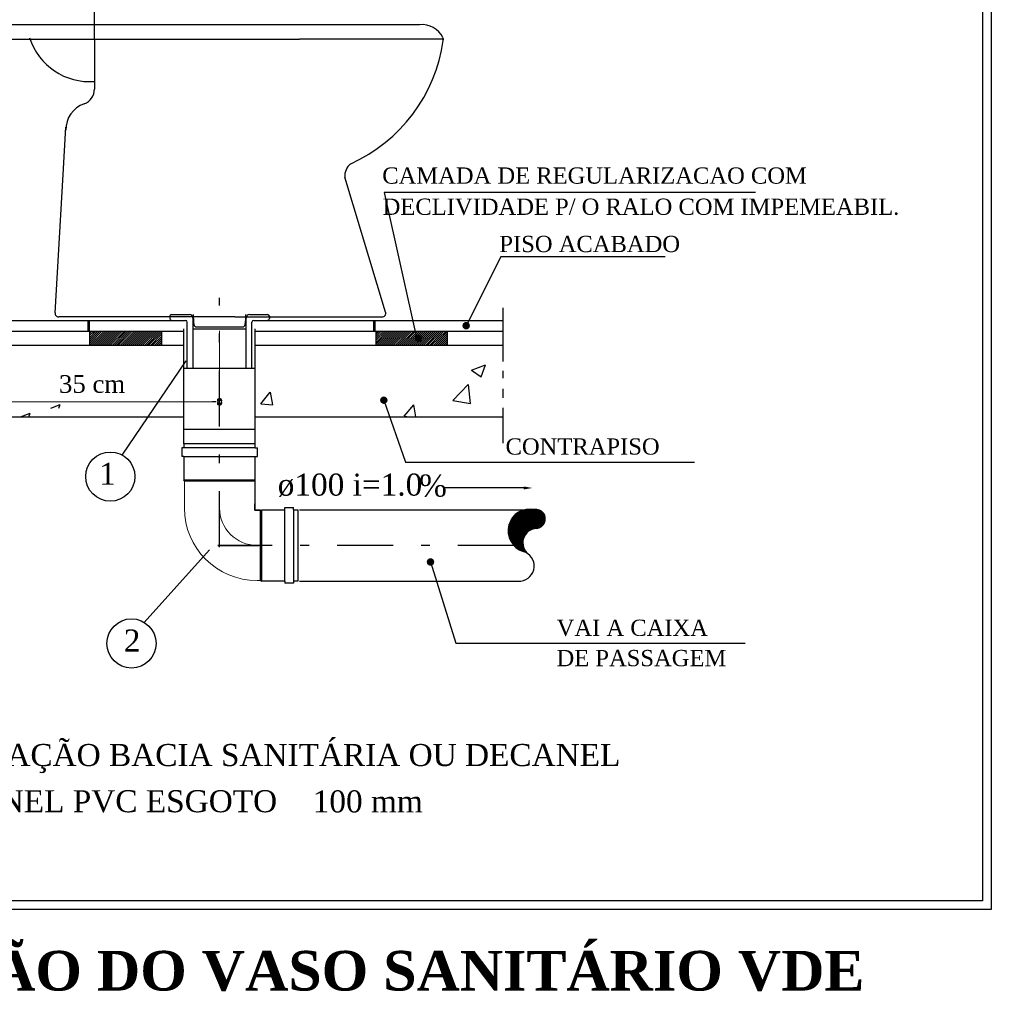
# Model space of a CAD drawing. Header units: millimetres. Extents: x 7 to 27269, y 0 to 59.
# Tile 5 of 10: x 37 to 48, y 39 to 50. Entities that reach past the tile are written whole.
import ezdxf

# ---------------------------------------------------------------- set-up
doc = ezdxf.new("R2010")
doc.units = ezdxf.units.MM
doc.header["$MEASUREMENT"] = 0
doc.linetypes.add('DASHDOT', pattern=[25.4, 12.7, -6.35, 0, -6.35])
for name, color, linetype in [('AUXILIAR', 6, 'Continuous'), ('Cotas', 7, 'Continuous'), ('DETALHES_CTR8', 2, 'Continuous'), ('GERAL_CTR25', 9, 'Continuous'), ('GERAL_CTR35', 4, 'Continuous'), ('PG-CTR_25', 9, 'Continuous'), ('PG-CTR_35', 4, 'Continuous'), ('TUBCON-AUX_RETA', 3, 'DASHDOT')]:
    doc.layers.add(name, color=color, linetype=linetype)
doc.layers.add('DFDFD', color=7, linetype='Continuous', lineweight=5)
doc.layers.add('DI-Títulos', color=3, linetype='Continuous', lineweight=30)
doc.styles.add('TimesNewRoman', font='times.ttf')
doc.styles.add('TimesNewRomanN', font='timesbd.ttf')

msp = doc.modelspace()

# ---------------------------------------------------------------- hatches: boundary and pattern name
at = {"linetype": 'Continuous'}
for points in [[(39.01132, 45.64779), (39.01256, 45.64959), (39.01364, 45.6515), (39.01455, 45.65348), (39.01529, 45.65555), (39.01584, 45.65766), (39.0162, 45.65982), (39.01638, 45.662), (39.01636, 45.66419), (39.01616, 45.66636), (39.01576, 45.66852), (39.01518, 45.67062), (39.01442, 45.67267), (39.01348, 45.67465), (39.01237, 45.67654), (39.0111, 45.67832), (39.00969, 45.67998), (39.00813, 45.68152), (39.00644, 45.68291), (39.00464, 45.68416), (39.00274, 45.68524), (39.00075, 45.68615), (38.99869, 45.68688), (38.99657, 45.68743), (38.99442, 45.6878), (38.99224, 45.68797), (38.99005, 45.68795), (38.98787, 45.68775), (38.98572, 45.68735), (38.98361, 45.68677), (38.98156, 45.68601), (38.97959, 45.68507), (38.9777, 45.68396), (38.97592, 45.6827), (38.97425, 45.68128), (38.97271, 45.67972), (38.97132, 45.67804), (38.97008, 45.67623), (38.969, 45.67433), (38.96809, 45.67234), (38.96736, 45.67028), (38.9668, 45.66817), (38.96644, 45.66601), (38.96626, 45.66383), (38.96628, 45.66164), (38.96649, 45.65946), (38.96688, 45.65731), (38.96746, 45.6552), (38.96823, 45.65315), (38.96916, 45.65118), (38.97027, 45.64929), (38.97132, 45.64779), (38.99132, 45.66291), (39.01132, 45.64779)], [(38.97132, 45.64779), (38.97008, 45.64599), (38.969, 45.64409), (38.96809, 45.6421), (38.96736, 45.64004), (38.9668, 45.63792), (38.96644, 45.63577), (38.96626, 45.63359), (38.96628, 45.6314), (38.96649, 45.62922), (38.96688, 45.62707), (38.96746, 45.62496), (38.96823, 45.62291), (38.96916, 45.62094), (38.97027, 45.61905), (38.97154, 45.61727), (38.97296, 45.6156), (38.97451, 45.61407), (38.9762, 45.61267), (38.978, 45.61143), (38.9799, 45.61035), (38.98189, 45.60944), (38.98395, 45.60871), (38.98607, 45.60815), (38.98823, 45.60779), (38.99041, 45.60761), (38.99259, 45.60763), (38.99477, 45.60784), (38.99692, 45.60823), (38.99903, 45.60881), (39.00108, 45.60958), (39.00306, 45.61051), (39.00494, 45.61162), (39.00673, 45.61289), (39.00839, 45.61431), (39.00993, 45.61586), (39.01132, 45.61755), (39.01256, 45.61935), (39.01364, 45.62125), (39.01455, 45.62324), (39.01529, 45.6253), (39.01584, 45.62742), (39.0162, 45.62958), (39.01638, 45.63176), (39.01636, 45.63394), (39.01616, 45.63612), (39.01576, 45.63827), (39.01518, 45.64038), (39.01442, 45.64243), (39.01348, 45.64441), (39.01237, 45.64629), (39.01132, 45.64779), (38.99132, 45.63267), (38.97132, 45.64779)]]:
    msp.add_hatch(color=256, dxfattribs=at).paths.add_polyline_path(points)
at = {"layer": 'Cotas', "linetype": 'Continuous'}
msp.add_hatch(color=256, dxfattribs=at).paths.add_polyline_path([(42.43914, 44.6875), (42.53914, 44.67084), (42.43914, 44.65417), (42.43914, 44.6875)])

# ---------------------------------------------------------------- linework, layer by layer
at = {"color": 7}
for p, q in [((47.74509, 57.03173), (47.74509, 39.88921)), ((47.64509, 56.93173), (47.64509, 39.98921)), ((47.64509, 39.98921), (31.17909, 39.98921)), ((47.74509, 39.88921), (31.07909, 39.88921))]:
    msp.add_line(p, q, dxfattribs=at)
at = {"color": 8}
for p, q in [((37.57309, 49.76273), (37.57309, 53.776)), ((41.75409, 46.51673), (41.82209, 46.51673)), ((41.75409, 46.51673), (41.82209, 46.51673)), ((41.75409, 46.51673), (41.81909, 46.51673)), ((41.75409, 46.51473), (41.82209, 46.51473)), ((41.75409, 46.51473), (41.82209, 46.51473)), ((41.75409, 46.51273), (41.82209, 46.51273)), ((41.75409, 46.51273), (41.82209, 46.51273)), ((41.75409, 46.51273), (41.82209, 46.51273)), ((41.75409, 46.51073), (41.82209, 46.51073)), ((41.75409, 46.51073), (41.82209, 46.51073)), ((41.75409, 46.50873), (41.82209, 46.50873)), ((41.75409, 46.50873), (41.82209, 46.50873)), ((41.75409, 46.50873), (41.82209, 46.50873)), ((41.75409, 46.50673), (41.81909, 46.50673)), ((41.75609, 46.52473), (41.81909, 46.52473)), ((41.75609, 46.52273), (41.81909, 46.52273)), ((41.75609, 46.52273), (41.81909, 46.52273)), ((41.75609, 46.52073), (41.81909, 46.52073)), ((41.75609, 46.52073), (41.81909, 46.52073)), ((41.75609, 46.52073), (41.81909, 46.52073)), ((41.75609, 46.51873), (41.81909, 46.51873)), ((41.75609, 46.51873), (41.81909, 46.51873)), ((41.75609, 46.50673), (41.81909, 46.50673)), ((41.75609, 46.50473), (41.81909, 46.50473)), ((41.75609, 46.50473), (41.81909, 46.50473)), ((41.75609, 46.50473), (41.81909, 46.50473)), ((41.75609, 46.50273), (41.81909, 46.50273)), ((41.75609, 46.50273), (41.81909, 46.50273)), ((41.75609, 46.50073), (41.81909, 46.50073)), ((41.75609, 46.50073), (41.81909, 46.50073)), ((41.75609, 46.50073), (41.81809, 46.50073)), ((41.75809, 46.52873), (41.81809, 46.52873)), ((41.75809, 46.52873), (41.81509, 46.52873)), ((41.75809, 46.52673), (41.81809, 46.52673)), ((41.75809, 46.52673), (41.81809, 46.52673)), ((41.75809, 46.52473), (41.81809, 46.52473)), ((41.75809, 46.52473), (41.81809, 46.52473)), ((41.75809, 46.49773), (41.81809, 46.49773)), ((41.75809, 46.49773), (41.81809, 46.49773)), ((41.75809, 46.49673), (41.81809, 46.49673)), ((41.75809, 46.49673), (41.81809, 46.49673)), ((41.75809, 46.49673), (41.81809, 46.49673)), ((41.76009, 46.53073), (41.81509, 46.53073)), ((41.76009, 46.53073), (41.81509, 46.53073)), ((41.76009, 46.52873), (41.81509, 46.52873)), ((41.76009, 46.49373), (41.81509, 46.49373)), ((41.76009, 46.49373), (41.81509, 46.49373)), ((41.76009, 46.49373), (41.81509, 46.49373)), ((41.76009, 46.49273), (41.81509, 46.49273)), ((41.76209, 46.53373), (41.81409, 46.53373)), ((41.76209, 46.53373), (41.81409, 46.53373)), ((41.76209, 46.53073), (41.81409, 46.53073)), ((41.76209, 46.49273), (41.81409, 46.49273)), ((41.76209, 46.48973), (41.81409, 46.48973)), ((41.76209, 46.48973), (41.81409, 46.48973)), ((41.76409, 46.53473), (41.81109, 46.53473)), ((41.76409, 46.53473), (41.81109, 46.53473)), ((41.76409, 46.53473), (41.81109, 46.53473)), ((41.76409, 46.48973), (41.81109, 46.48973)), ((41.76409, 46.48873), (41.81109, 46.48873)), ((41.76609, 46.53773), (41.80909, 46.53773)), ((41.76609, 46.53773), (41.80909, 46.53773)), ((41.76609, 46.48873), (41.80909, 46.48873)), ((41.76609, 46.48573), (41.80909, 46.48573)), ((41.76909, 46.53873), (41.80709, 46.53873)), ((41.76909, 46.53873), (41.80709, 46.53873)), ((41.76909, 46.48573), (41.80709, 46.48573)), ((41.76909, 46.48573), (41.80709, 46.48573)), ((41.77009, 46.53873), (41.80509, 46.53873)), ((41.77009, 46.48373), (41.80509, 46.48373)), ((41.77009, 46.48373), (41.80509, 46.48373)), ((41.77309, 46.54173), (41.80309, 46.54173)), ((41.77309, 46.54173), (41.80309, 46.54173)), ((41.77309, 46.48173), (41.80309, 46.48173)), ((41.77409, 46.54373), (41.80109, 46.54373)), ((41.77409, 46.48173), (41.80109, 46.48173)), ((41.77709, 46.54373), (41.79909, 46.54373)), ((41.77709, 46.48173), (41.79909, 46.48173)), ((41.77809, 46.54373), (41.79509, 46.54373)), ((41.77809, 46.47973), (41.79709, 46.47973)), ((41.78209, 46.47973), (41.79309, 46.47973)), ((41.78509, 46.54573), (41.79109, 46.54573)), ((37.52409, 46.29173), (37.68209, 46.44873)), ((37.52409, 46.31373), (37.65709, 46.44873)), ((37.52409, 46.33673), (37.63409, 46.44873)), ((37.52409, 46.35873), (37.61209, 46.44873)), ((37.52409, 46.38173), (37.58909, 46.44873)), ((37.52409, 46.40673), (37.56709, 46.44873)), ((37.52409, 46.42873), (37.54409, 46.44873)), ((37.54209, 46.28773), (37.70409, 46.44873)), ((37.56509, 46.28773), (37.72709, 46.44873)), ((37.58809, 46.28773), (37.74909, 46.44873)), ((37.61009, 46.28773), (37.77209, 46.44873)), ((37.63309, 46.28773), (37.79609, 46.44873)), ((37.65709, 46.28773), (37.81809, 46.44873)), ((37.67909, 46.28773), (37.84109, 46.44873)), ((37.70209, 46.28773), (37.86409, 46.44873)), ((37.72409, 46.28773), (37.88709, 46.44873)), ((37.74709, 46.28773), (37.91109, 46.44873)), ((37.77209, 46.28773), (37.93309, 46.44873)), ((37.79409, 46.28773), (37.95609, 46.44873)), ((37.81709, 46.28773), (37.97809, 46.44873)), ((37.83909, 46.28773), (38.00109, 46.44873)), ((37.86209, 46.28773), (38.02609, 46.44873)), ((37.88709, 46.28773), (38.04809, 46.44873)), ((37.90909, 46.28773), (38.07109, 46.44873)), ((37.93209, 46.28773), (38.09309, 46.44873)), ((37.95409, 46.28773), (38.11609, 46.44873)), ((37.97709, 46.28773), (38.13809, 46.44873)), ((38.00109, 46.28773), (38.16209, 46.44873)), ((38.02309, 46.28773), (38.18509, 46.44873)), ((38.04609, 46.28773), (38.20709, 46.44873)), ((38.06809, 46.28773), (38.23009, 46.44873)), ((38.09109, 46.28773), (38.25209, 46.44873)), ((38.11309, 46.28773), (38.27709, 46.44873)), ((38.13809, 46.28773), (38.30009, 46.44873)), ((38.16109, 46.28773), (38.32209, 46.44873)), ((38.18309, 46.28773), (38.33309, 46.43673)), ((38.20609, 46.28773), (38.33309, 46.41473)), ((38.22809, 46.28773), (38.33309, 46.38973)), ((38.25209, 46.28773), (38.33309, 46.36673)), ((41.21509, 46.37473), (41.28309, 46.37473)), ((41.21509, 46.37373), (41.28309, 46.37373)), ((41.21509, 46.37373), (41.28309, 46.37373)), ((41.21509, 46.37373), (41.28309, 46.37373)), ((41.21509, 46.37073), (41.28309, 46.37073)), ((41.21509, 46.37073), (41.28309, 46.37073)), ((41.21509, 46.36973), (41.28309, 46.36973)), ((41.21509, 46.36973), (41.28309, 46.36973)), ((41.21509, 46.36973), (41.28309, 46.36973)), ((41.21509, 46.36673), (41.28309, 46.36673)), ((41.21709, 46.38373), (41.28109, 46.38373)), ((41.21709, 46.38173), (41.28109, 46.38173)), ((41.21709, 46.38173), (41.28109, 46.38173)), ((41.21709, 46.37973), (41.28109, 46.37973)), ((41.21709, 46.37973), (41.28109, 46.37973)), ((41.21709, 46.37973), (41.28109, 46.37973)), ((41.21709, 46.37773), (41.28309, 46.37773)), ((41.21709, 46.37773), (41.28109, 46.37773)), ((41.21709, 46.37473), (41.28309, 46.37473)), ((41.21709, 46.37473), (41.28309, 46.37473)), ((41.21709, 46.36673), (41.28309, 46.36673)), ((41.21709, 46.36573), (41.28309, 46.36573)), ((41.21709, 46.36573), (41.28309, 46.36573)), ((41.21709, 46.36573), (41.28109, 46.36573)), ((41.21709, 46.36273), (41.28109, 46.36273)), ((41.21709, 46.36273), (41.28109, 46.36273)), ((41.21709, 46.36173), (41.28109, 46.36173)), ((41.21709, 46.36173), (41.28109, 46.36173)), ((41.21709, 46.36173), (41.28109, 46.36173)), ((41.21709, 46.35873), (41.28109, 46.35873)), ((41.21909, 46.38773), (41.27909, 46.38773)), ((41.21909, 46.38573), (41.27909, 46.38573)), ((41.21909, 46.38573), (41.27909, 46.38573)), ((41.21909, 46.38373), (41.28109, 46.38373)), ((41.21909, 46.38373), (41.27909, 46.38373)), ((41.21909, 46.35873), (41.28109, 46.35873)), ((41.21909, 46.35773), (41.27909, 46.35773)), ((41.21909, 46.35773), (41.27909, 46.35773)), ((41.21909, 46.35773), (41.27909, 46.35773)), ((41.21909, 46.35473), (41.27909, 46.35473)), ((41.22209, 46.38973), (41.27709, 46.38973)), ((41.22209, 46.38973), (41.27709, 46.38973)), ((41.22209, 46.38773), (41.27909, 46.38773)), ((41.22209, 46.38773), (41.27709, 46.38773)), ((41.22209, 46.35473), (41.27909, 46.35473)), ((41.22209, 46.35273), (41.27709, 46.35273)), ((41.22209, 46.35273), (41.27709, 46.35273)), ((41.22209, 46.35273), (41.27709, 46.35273)), ((41.22309, 46.39173), (41.27709, 46.39173)), ((41.22309, 46.39173), (41.27509, 46.39173)), ((41.22309, 46.39173), (41.27509, 46.39173)), ((41.22309, 46.35073), (41.27709, 46.35073)), ((41.22309, 46.35073), (41.27509, 46.35073)), ((41.22309, 46.34873), (41.27509, 46.34873)), ((41.22609, 46.39573), (41.27309, 46.39573)), ((41.22609, 46.39373), (41.27509, 46.39373)), ((41.22609, 46.39373), (41.27309, 46.39373)), ((41.22609, 46.34873), (41.27509, 46.34873)), ((41.22609, 46.34873), (41.27309, 46.34873)), ((41.22609, 46.34673), (41.27309, 46.34673)), ((41.22809, 46.39573), (41.27109, 46.39573)), ((41.22809, 46.39573), (41.27109, 46.39573)), ((41.22809, 46.34673), (41.27109, 46.34673)), ((41.23009, 46.39773), (41.26909, 46.39773)), ((41.23009, 46.39773), (41.26909, 46.39773)), ((41.23209, 46.39973), (41.26709, 46.39973)), ((41.23409, 46.39973), (41.26709, 46.39973)), ((41.23409, 46.39973), (41.26409, 46.39973)), ((41.23609, 46.40273), (41.26209, 46.40273)), ((41.23809, 46.40273), (41.26009, 46.40273)), ((41.24209, 46.40373), (41.25809, 46.40373)), ((41.24609, 46.40373), (41.25209, 46.40373)), ((38.27509, 46.28773), (38.33309, 46.34473)), ((38.29709, 46.28773), (38.33309, 46.32173)), ((38.32009, 46.28773), (38.33309, 46.29973)), ((41.22809, 46.34473), (41.27109, 46.34473)), ((41.23009, 46.34473), (41.27109, 46.34473)), ((41.23009, 46.34473), (41.26909, 46.34473)), ((41.23209, 46.34273), (41.26709, 46.34273)), ((41.23209, 46.34273), (41.26709, 46.34273)), ((41.23409, 46.34073), (41.26409, 46.34073)), ((41.23609, 46.34073), (41.26209, 46.34073)), ((41.23809, 46.34073), (41.26009, 46.34073)), ((41.24009, 46.33873), (41.25809, 46.33873)), ((41.24409, 46.33873), (41.25409, 46.33873)), ((41.55809, 46.28873), (41.57309, 46.30473)), ((40.82209, 45.67773), (40.88609, 45.67773)), ((40.82209, 45.67773), (40.88609, 45.67773)), ((40.82409, 45.68173), (40.88609, 45.68173)), ((40.82409, 45.68173), (40.88309, 45.68173)), ((40.82409, 45.68173), (40.88309, 45.68173)), ((40.82409, 45.67873), (40.88609, 45.67873)), ((40.82409, 45.67873), (40.88609, 45.67873)), ((40.82409, 45.67873), (40.88609, 45.67873)), ((40.82609, 45.68573), (40.88309, 45.68573)), ((40.82609, 45.68573), (40.88209, 45.68573)), ((40.82609, 45.68373), (40.88309, 45.68373)), ((40.82609, 45.68373), (40.88309, 45.68373)), ((40.82809, 45.68773), (40.88209, 45.68773)), ((40.82809, 45.68773), (40.87909, 45.68773)), ((40.82809, 45.68573), (40.88209, 45.68573)), ((40.83009, 45.68973), (40.87909, 45.68973)), ((40.83009, 45.68973), (40.87909, 45.68973)), ((40.83009, 45.68973), (40.87809, 45.68973)), ((40.83309, 45.69173), (40.87809, 45.69173)), ((40.83309, 45.69173), (40.87809, 45.69173)), ((40.83409, 45.69373), (40.87509, 45.69373)), ((40.83409, 45.69373), (40.87509, 45.69373)), ((40.83709, 45.69573), (40.87109, 45.69573)), ((40.83709, 45.69373), (40.87409, 45.69373)), ((40.83809, 45.69573), (40.87109, 45.69573)), ((40.84109, 45.69773), (40.86909, 45.69773)), ((40.84109, 45.69773), (40.86709, 45.69773)), ((40.84209, 45.69773), (40.86509, 45.69773)), ((40.84609, 45.69973), (40.86309, 45.69973)), ((40.85109, 45.69973), (40.85909, 45.69973)), ((40.82209, 45.67473), (40.88709, 45.67473)), ((40.82209, 45.67473), (40.88709, 45.67473)), ((40.82209, 45.67473), (40.88609, 45.67473)), ((40.82209, 45.67373), (40.88709, 45.67373)), ((40.82209, 45.67373), (40.88709, 45.67373)), ((40.82209, 45.67073), (40.88709, 45.67073)), ((40.82209, 45.67073), (40.88709, 45.67073)), ((40.82209, 45.67073), (40.88709, 45.67073)), ((40.82209, 45.66973), (40.88709, 45.66973)), ((40.82209, 45.66973), (40.88709, 45.66973)), ((40.82209, 45.66673), (40.88709, 45.66673)), ((40.82209, 45.66673), (40.88709, 45.66673)), ((40.82209, 45.66673), (40.88709, 45.66673)), ((40.82209, 45.66573), (40.88709, 45.66573)), ((40.82209, 45.66573), (40.88709, 45.66573)), ((40.82209, 45.66273), (40.88709, 45.66273)), ((40.82209, 45.66273), (40.88709, 45.66273)), ((40.82209, 45.66273), (40.88709, 45.66273)), ((40.82209, 45.66173), (40.88709, 45.66173)), ((40.82209, 45.66173), (40.88709, 45.66173)), ((40.82209, 45.65873), (40.88709, 45.65873)), ((40.82209, 45.65873), (40.88609, 45.65873)), ((40.82209, 45.65873), (40.88609, 45.65873)), ((40.82209, 45.65673), (40.88609, 45.65673)), ((40.82209, 45.65673), (40.88609, 45.65673)), ((40.82409, 45.65473), (40.88609, 45.65473)), ((40.82409, 45.65473), (40.88609, 45.65473)), ((40.82409, 45.65473), (40.88609, 45.65473)), ((40.82409, 45.65273), (40.88309, 45.65273)), ((40.82409, 45.65273), (40.88309, 45.65273)), ((40.82609, 45.65073), (40.88309, 45.65073)), ((40.82609, 45.65073), (40.88309, 45.65073)), ((40.82609, 45.65073), (40.88309, 45.65073)), ((40.82609, 45.64873), (40.88209, 45.64873)), ((40.82609, 45.64873), (40.88209, 45.64873)), ((40.82809, 45.64673), (40.88209, 45.64673)), ((40.82809, 45.64673), (40.88209, 45.64673)), ((40.82809, 45.64673), (40.87909, 45.64673)), ((40.83009, 45.64473), (40.87909, 45.64473)), ((40.83009, 45.64473), (40.87909, 45.64473)), ((40.83009, 45.64473), (40.87809, 45.64473)), ((40.83309, 45.64273), (40.87809, 45.64273)), ((40.83309, 45.64273), (40.87509, 45.64273)), ((40.83409, 45.64073), (40.87509, 45.64073)), ((40.83409, 45.64073), (40.87409, 45.64073)), ((40.83709, 45.64073), (40.87409, 45.64073)), ((40.83809, 45.63873), (40.87109, 45.63873)), ((40.83809, 45.63873), (40.86909, 45.63873)), ((40.84109, 45.63673), (40.86709, 45.63673)), ((40.84209, 45.63673), (40.86709, 45.63673)), ((40.84509, 45.63673), (40.86309, 45.63673)), ((40.84909, 45.63373), (40.86109, 45.63373)), ((36.73509, 45.47873), (36.84109, 45.51873)), ((36.82809, 45.47873), (36.84109, 45.51873)), ((41.08509, 45.48373), (41.14409, 45.47873))]:
    msp.add_line(p, q, dxfattribs=at)
at = {"color": 7, "linetype": 'DASHDOT', "ltscale": 0.05}
for p, q in [((38.99109, 43.99873), (38.99109, 46.82573)), ((38.97109, 44.01873), (39.44009, 44.01873))]:
    msp.add_line(p, q, dxfattribs=at)
at = {"color": 7, "linetype": 'Continuous'}
msp.add_line((38.95132, 45.64779), (38.91032, 45.64779), dxfattribs=at)
at = {"color": 1}
for p, q in [((42.51609, 44.43173), (42.26509, 44.18073)), ((42.53109, 44.43073), (42.26509, 44.16473)), ((42.50009, 44.43073), (42.26509, 44.19673)), ((42.48209, 44.43073), (42.26609, 44.21373)), ((42.54509, 44.42773), (42.26609, 44.14973)), ((42.55909, 44.42673), (42.26909, 44.13573)), ((42.46309, 44.42673), (42.26909, 44.23373)), ((42.57609, 44.42673), (42.27309, 44.12373)), ((42.44109, 44.42173), (42.27409, 44.25473)), ((42.59209, 44.42673), (42.27709, 44.11073)), ((42.60609, 44.42373), (42.28109, 44.09873)), ((42.41609, 44.41173), (42.28309, 44.28073)), ((42.61809, 44.41973), (42.28509, 44.08673)), ((42.62909, 44.41573), (42.28909, 44.07573)), ((42.63909, 44.40973), (42.29509, 44.06573)), ((42.38309, 44.39573), (42.29909, 44.31373)), ((42.64909, 44.40173), (42.30209, 44.05573)), ((42.65809, 44.39373), (42.30709, 44.04573)), ((42.66309, 44.38573), (42.31509, 44.03473)), ((42.31809, 44.33773), (42.48609, 44.16973)), ((42.67109, 44.37673), (42.32209, 44.02673)), ((42.32609, 44.34873), (42.49509, 44.17773)), ((42.67609, 44.36473), (42.33409, 44.02273)), ((42.33409, 44.35673), (42.50409, 44.18473)), ((42.34209, 44.36473), (42.51409, 44.19073)), ((42.35109, 44.37073), (42.52409, 44.19673)), ((42.35909, 44.37873), (42.53609, 44.20073)), ((42.36909, 44.38573), (42.54909, 44.20473)), ((42.37709, 44.39373), (42.56109, 44.20973)), ((42.38709, 44.39973), (42.57609, 44.21073)), ((42.39709, 44.40373), (42.59009, 44.21073)), ((42.40909, 44.40973), (42.60409, 44.21373)), ((42.42009, 44.41373), (42.61709, 44.21773)), ((42.43309, 44.41773), (42.62909, 44.22273)), ((42.44509, 44.42173), (42.63909, 44.22973)), ((42.45909, 44.42673), (42.64709, 44.23573)), ((42.47109, 44.42773), (42.65509, 44.24373)), ((42.48609, 44.43073), (42.66309, 44.25173)), ((42.50209, 44.43073), (42.67009, 44.26273)), ((42.51609, 44.43173), (42.67609, 44.27273)), ((42.68209, 44.35473), (42.52309, 44.19473)), ((42.53509, 44.43073), (42.68209, 44.28273)), ((42.68409, 44.34173), (42.54909, 44.20473)), ((42.55309, 44.42773), (42.68409, 44.29573)), ((42.56909, 44.42673), (42.68609, 44.30873)), ((42.58609, 44.42673), (42.68609, 44.32573)), ((42.60609, 44.42373), (42.68409, 44.34473)), ((42.63309, 44.41373), (42.67409, 44.37273)), ((42.26909, 44.22773), (42.43309, 44.06373)), ((42.27009, 44.23973), (42.43409, 44.07873)), ((42.27409, 44.25473), (42.43709, 44.09073)), ((42.27809, 44.26673), (42.44109, 44.10273)), ((42.28309, 44.27673), (42.44509, 44.11473)), ((42.28709, 44.28873), (42.45009, 44.12473)), ((42.29309, 44.29973), (42.45709, 44.13573)), ((42.29909, 44.30873), (42.46309, 44.14573)), ((42.30609, 44.31973), (42.46909, 44.15373)), ((42.31109, 44.32973), (42.47809, 44.16173)), ((42.68609, 44.32773), (42.56909, 44.20973)), ((42.68609, 44.31173), (42.58809, 44.21073)), ((42.68409, 44.29073), (42.60609, 44.21473)), ((42.67109, 44.26373), (42.63509, 44.22773)), ((42.26509, 44.19673), (42.43309, 44.02873)), ((42.26509, 44.18173), (42.43709, 44.01073)), ((42.26509, 44.16473), (42.40809, 44.02273)), ((42.26609, 44.21373), (42.43309, 44.04673)), ((42.26909, 44.14573), (42.39209, 44.02273)), ((42.27309, 44.12473), (42.37509, 44.02273)), ((42.44609, 44.12073), (42.35109, 44.02273)), ((42.27809, 44.10273), (42.35909, 44.02273)), ((42.29109, 44.07373), (42.40009, 43.96473)), ((42.32609, 44.02273), (42.35509, 43.99373)), ((42.36709, 44.02273), (42.34709, 44.00173)), ((42.38309, 44.02273), (42.35509, 43.99373)), ((42.35909, 44.02273), (42.42809, 43.95273)), ((42.40009, 44.02273), (42.36309, 43.98773)), ((42.43809, 44.09473), (42.36709, 44.02273)), ((42.43309, 44.03873), (42.37309, 43.98173)), ((42.37509, 44.02273), (42.45309, 43.94473)), ((42.43309, 44.07373), (42.38309, 44.02273)), ((42.43309, 44.02273), (42.38309, 43.97373)), ((42.43709, 44.01073), (42.39309, 43.96973)), ((42.43309, 44.05573), (42.40009, 44.02273)), ((42.40809, 44.02273), (42.44509, 43.98573)), ((42.44109, 43.99773), (42.40409, 43.96373)), ((42.44509, 43.98773), (42.41609, 43.95673)), ((42.44909, 43.97573), (42.42609, 43.95273)), ((42.45509, 43.96473), (42.43809, 43.94873))]:
    msp.add_line(p, q, dxfattribs=at)
for p, q in [((41.35109, 43.84273), (41.41409, 43.84273)), ((41.35109, 43.84073), (41.41609, 43.84073)), ((41.35109, 43.84073), (41.41409, 43.84073)), ((41.35109, 43.83873), (41.41609, 43.83873)), ((41.35109, 43.83873), (41.41609, 43.83873)), ((41.35109, 43.83873), (41.41609, 43.83873)), ((41.35109, 43.83673), (41.41609, 43.83673)), ((41.35109, 43.83673), (41.41609, 43.83673)), ((41.35109, 43.83473), (41.41609, 43.83473)), ((41.35109, 43.83473), (41.41609, 43.83473)), ((41.35109, 43.83473), (41.41609, 43.83473)), ((41.35109, 43.83273), (41.41609, 43.83273)), ((41.35109, 43.83273), (41.41609, 43.83273)), ((41.35109, 43.83073), (41.41609, 43.83073)), ((41.35109, 43.83073), (41.41609, 43.83073)), ((41.35109, 43.83073), (41.41609, 43.83073)), ((41.35109, 43.82873), (41.41609, 43.82873)), ((41.35109, 43.82873), (41.41609, 43.82873)), ((41.35109, 43.82573), (41.41609, 43.82573)), ((41.35109, 43.82573), (41.41609, 43.82573)), ((41.35109, 43.82573), (41.41609, 43.82573)), ((41.35109, 43.82473), (41.41609, 43.82473)), ((41.35109, 43.82473), (41.41609, 43.82473)), ((41.35109, 43.82173), (41.41609, 43.82173)), ((41.35109, 43.82173), (41.41409, 43.82173)), ((41.35109, 43.82173), (41.41409, 43.82173)), ((41.35309, 43.84673), (41.41209, 43.84673)), ((41.35309, 43.84473), (41.41409, 43.84473)), ((41.35309, 43.84473), (41.41409, 43.84473)), ((41.35309, 43.84473), (41.41209, 43.84473)), ((41.35309, 43.84273), (41.41409, 43.84273)), ((41.35309, 43.84273), (41.41409, 43.84273)), ((41.35309, 43.82073), (41.41409, 43.82073)), ((41.35309, 43.82073), (41.41409, 43.82073)), ((41.35309, 43.81773), (41.41409, 43.81773)), ((41.35309, 43.81773), (41.41409, 43.81773)), ((41.35309, 43.81773), (41.41409, 43.81773)), ((41.35309, 43.81673), (41.41209, 43.81673)), ((41.35509, 43.84873), (41.41209, 43.84873)), ((41.35509, 43.84873), (41.41209, 43.84873)), ((41.35509, 43.84873), (41.41009, 43.84873)), ((41.35509, 43.84673), (41.41209, 43.84673)), ((41.35509, 43.81673), (41.41209, 43.81673)), ((41.35509, 43.81373), (41.41209, 43.81373)), ((41.35509, 43.81373), (41.41209, 43.81373)), ((41.35509, 43.81373), (41.41009, 43.81373)), ((41.35709, 43.85373), (41.40809, 43.85373)), ((41.35709, 43.85073), (41.41009, 43.85073)), ((41.35709, 43.85073), (41.41009, 43.85073)), ((41.35709, 43.81273), (41.41009, 43.81273)), ((41.35709, 43.81273), (41.41009, 43.81273)), ((41.35709, 43.80973), (41.41009, 43.80973)), ((41.35709, 43.80973), (41.40809, 43.80973)), ((41.35909, 43.85473), (41.40609, 43.85473)), ((41.35909, 43.85373), (41.40809, 43.85373)), ((41.35909, 43.85373), (41.40809, 43.85373)), ((41.35909, 43.80973), (41.40809, 43.80973)), ((41.35909, 43.80873), (41.40809, 43.80873)), ((41.36109, 43.85773), (41.40609, 43.85773)), ((41.36109, 43.85473), (41.40609, 43.85473)), ((41.36109, 43.80873), (41.40609, 43.80873)), ((41.36109, 43.80573), (41.40609, 43.80573)), ((41.36109, 43.80573), (41.40409, 43.80573)), ((41.36309, 43.85773), (41.40409, 43.85773)), ((41.36309, 43.85773), (41.40409, 43.85773)), ((41.36309, 43.80573), (41.40409, 43.80573)), ((41.36309, 43.80373), (41.40209, 43.80373)), ((41.36509, 43.85873), (41.40209, 43.85873)), ((41.36509, 43.85873), (41.40009, 43.85873)), ((41.36509, 43.80373), (41.40209, 43.80373)), ((41.36709, 43.86173), (41.40009, 43.86173)), ((41.36709, 43.80373), (41.40009, 43.80373)), ((41.36709, 43.80173), (41.39809, 43.80173)), ((41.36909, 43.86173), (41.39809, 43.86173)), ((41.36909, 43.80173), (41.39809, 43.80173)), ((41.37109, 43.86173), (41.39609, 43.86173)), ((41.37109, 43.79973), (41.39609, 43.79973)), ((41.37309, 43.86273), (41.39309, 43.86273)), ((41.37309, 43.79973), (41.39209, 43.79973)), ((41.37509, 43.86273), (41.39209, 43.86273)), ((41.37709, 43.79973), (41.38909, 43.79973)), ((41.37909, 43.86573), (41.38709, 43.86573))]:
    msp.add_line(p, q)
at = {"color": 7, "linetype": 'Continuous', "lineweight": 0}
msp.add_lwpolyline([(38.97132, 45.64779, 2.00972085), (39.01132, 45.64779), (39.01132, 45.64779, 2.00972085), (38.97132, 45.64779), (38.97132, 45.64779)], format="xyb", dxfattribs=at)
at = {"color": 7, "linetype": 'DASHDOT', "lineweight": 0, "ltscale": 0.05}
msp.add_arc((39.41609, 44.44473), 0.42524, 180, 270, dxfattribs=at)
msp.add_arc((39.41609, 44.44473), 0.42524, 180, 270, dxfattribs=at)
at = {"layer": 'AUXILIAR', "color": 8}
msp.add_line((37.51709, 46.45273), (37.51709, 46.29073), dxfattribs=at)
at = {"layer": 'Cotas'}
msp.add_lwpolyline([(42.43914, 44.67084), (41.55159, 44.67084)], dxfattribs=at)
at = {"layer": 'DETALHES_CTR8', "color": 8}
for p, q in [((42.20609, 46.71373), (42.20609, 46.10673)), ((41.84709, 46.00773), (42.00609, 46.06873)), ((41.96009, 45.93173), (42.00609, 46.06773)), ((41.84709, 46.00773), (41.96009, 45.93273)), ((42.20609, 45.99873), (42.20609, 45.91573)), ((41.63609, 45.66173), (41.81209, 45.84573)), ((41.83809, 45.62973), (41.81309, 45.84573)), ((42.20609, 45.79373), (42.20609, 45.69373)), ((37.07709, 45.57773), (37.18209, 45.61773)), ((37.16909, 45.57773), (37.18209, 45.61773)), ((41.08509, 45.48373), (41.19509, 45.61473)), ((41.21909, 45.47873), (41.19509, 45.61373)), ((41.63609, 45.66173), (41.83709, 45.62973)), ((42.20609, 45.57873), (42.20609, 45.17973))]:
    msp.add_line(p, q, dxfattribs=at)
at = {"layer": 'DETALHES_CTR8'}
for p, q in [((39.45809, 45.62673), (39.56709, 45.75673)), ((39.59409, 45.61373), (39.56809, 45.75573)), ((39.45809, 45.62673), (39.59409, 45.61473))]:
    msp.add_line(p, q, dxfattribs=at)
at = {"layer": 'DFDFD', "color": 7}
for p, q in [((38.99109, 46.45195), (38.99109, 45.56734)), ((36.17948, 45.64773), (38.9107, 45.64773))]:
    msp.add_line(p, q, dxfattribs=at)
at = {"layer": 'GERAL_CTR25', "color": 8}
for p, q in [((41.26009, 49.92473), (36.52809, 49.92473)), ((36.34309, 49.76273), (37.54109, 49.76273)), ((37.54109, 49.76273), (39.89909, 49.76273)), ((37.57309, 49.76273), (37.57309, 49.19473)), ((41.52909, 49.76273), (39.89909, 49.76273)), ((37.21709, 48.22773), (37.24809, 48.76473)), ((37.12509, 46.65673), (37.21709, 48.22773)), ((40.87509, 46.66673), (40.41209, 48.19473)), ((35.90309, 46.57173), (37.79809, 46.57173)), ((39.16509, 46.61273), (37.16709, 46.61273)), ((39.16509, 46.61273), (40.83509, 46.61273)), ((39.49809, 46.57173), (42.20609, 46.57173)), ((36.09909, 46.45073), (38.58609, 46.45073)), ((39.39609, 46.45073), (42.20609, 46.45073)), ((40.76309, 46.43373), (40.78109, 46.45073)), ((40.76309, 46.41073), (40.80309, 46.45073)), ((40.76309, 46.38773), (40.82609, 46.45073)), ((40.76309, 46.36473), (40.84909, 46.45073)), ((40.76309, 46.34273), (40.87209, 46.45073)), ((40.76309, 46.31873), (40.89509, 46.45073)), ((40.76309, 46.29673), (40.91809, 46.45073)), ((40.77909, 46.28873), (40.94109, 46.45073)), ((40.80109, 46.28873), (40.96409, 46.45073)), ((40.82509, 46.28873), (40.98609, 46.45073)), ((40.84709, 46.28873), (41.01009, 46.45073)), ((40.87109, 46.28873), (41.03209, 46.45073)), ((40.89309, 46.28873), (41.05509, 46.45073)), ((40.91609, 46.28873), (41.07809, 46.45073)), ((40.93909, 46.28873), (41.10109, 46.45073)), ((40.96209, 46.28873), (41.12409, 46.45073)), ((40.98509, 46.28873), (41.14709, 46.45073)), ((41.00809, 46.28873), (41.17009, 46.45073)), ((41.03109, 46.28873), (41.19309, 46.45073)), ((41.05409, 46.28873), (41.21509, 46.45073)), ((41.07609, 46.28873), (41.23909, 46.45073)), ((41.10009, 46.28873), (41.26109, 46.45073)), ((41.12209, 46.28873), (41.28509, 46.45073)), ((41.14609, 46.28873), (41.30709, 46.45073)), ((41.16809, 46.28873), (41.33009, 46.45073)), ((41.19109, 46.28873), (41.35309, 46.45073)), ((41.21409, 46.28873), (41.37609, 46.45073)), ((41.23709, 46.28873), (41.39909, 46.45073)), ((41.26009, 46.28873), (41.42209, 46.45073)), ((41.28309, 46.28873), (41.44509, 46.45073)), ((41.30509, 46.28873), (41.46809, 46.45073)), ((41.32909, 46.28873), (41.49009, 46.45073)), ((41.35109, 46.28873), (41.51409, 46.45073)), ((41.37509, 46.28873), (41.53609, 46.45073)), ((41.39709, 46.28873), (41.56009, 46.45073)), ((41.42009, 46.28873), (41.57309, 46.44173)), ((41.44309, 46.28873), (41.57309, 46.41873)), ((41.46609, 46.28873), (41.57309, 46.39573)), ((41.48909, 46.28873), (41.57309, 46.37273)), ((41.51209, 46.28873), (41.57309, 46.35073)), ((36.03809, 46.28873), (38.58609, 46.28873)), ((39.39609, 46.28873), (42.20609, 46.28873)), ((41.53509, 46.28873), (41.57309, 46.32673)), ((36.11709, 45.47873), (38.58609, 45.47873)), ((39.39609, 45.47873), (42.20609, 45.47873))]:
    msp.add_line(p, q, dxfattribs=at)
at = {"layer": 'GERAL_CTR25', "color": 1}
for p, q in [((38.58609, 44.76373), (39.39609, 44.76373)), ((38.59209, 44.75173), (39.39009, 44.75173)), ((39.45709, 43.62073), (39.45709, 44.41873)), ((39.46909, 43.61473), (39.46909, 44.42373))]:
    msp.add_line(p, q, dxfattribs=at)
at = {"layer": 'GERAL_CTR25', "color": 8}
for centre, radius, start, end in [((41.28509, 49.65873), 0.26813, 26.523094, 95.436231), ((37.51709, 49.99373), 0.71413, 197.757241, 274.508093), ((39.73609, 49.99873), 1.80952, 294.235953, 351.94273), ((41.48709, 49.75873), 0.04231, 340.8417, 26.523094), ((41.50709, 49.76073), 0.0235, 341.0392, 24.642004), ((41.51009, 49.76073), 0.02158, 341.05876, 24.462888), ((37.39609, 49.19473), 0.17651, 289.772056, 0), ((37.56309, 48.72973), 0.31729, 109.772056, 179.829742), ((40.58509, 48.21173), 0.17354, 128.074243, 185.637102), ((37.16709, 46.65373), 0.04231, 176.734593, 270), ((40.83509, 46.65373), 0.04231, 270, 16.850116)]:
    msp.add_arc(centre, radius, start, end, dxfattribs=at)
at = {"layer": 'GERAL_CTR35', "color": 1}
for p, q in [((39.39609, 45.12473), (38.58609, 45.12473)), ((38.58609, 45.02673), (39.39609, 45.02673)), ((39.73209, 43.61473), (39.73209, 44.42373)), ((39.83009, 44.42373), (39.83009, 43.61473))]:
    msp.add_line(p, q, dxfattribs=at)
at = {"layer": 'PG-CTR_25', "color": 7}
for p, q in [((45.07009, 48.02373), (40.86009, 48.02373)), ((40.86009, 48.02373), (41.23609, 46.32573)), ((42.18309, 47.29073), (41.78809, 46.51173)), ((44.04409, 47.29073), (42.18309, 47.29073)), ((37.88809, 45.04273), (38.61209, 46.11273)), ((40.85509, 45.66673), (41.09909, 44.96473)), ((41.09909, 44.96473), (44.38009, 44.96473)), ((38.13609, 43.14673), (38.87609, 43.96773)), ((41.38309, 43.83173), (41.67309, 42.90873)), ((41.67309, 42.90873), (44.95409, 42.90873))]:
    msp.add_line(p, q, dxfattribs=at)
at = {"layer": 'PG-CTR_25', "color": 8}
for p, q in [((37.50109, 46.45073), (37.50109, 46.57173)), ((37.51709, 46.45073), (37.51709, 46.57173)), ((37.79809, 46.57173), (38.44409, 46.57173)), ((40.74009, 46.45073), (40.74009, 46.57173)), ((40.75609, 46.45073), (40.75609, 46.57173)), ((40.76309, 46.45073), (40.76309, 46.28873)), ((41.57309, 46.45073), (41.57309, 46.28873))]:
    msp.add_line(p, q, dxfattribs=at)
at = {"layer": 'PG-CTR_25'}
msp.add_line((38.33309, 46.44673), (38.33309, 46.28473), dxfattribs=at)
at = {"layer": 'PG-CTR_25', "color": 1}
msp.add_line((38.58609, 46.03073), (39.39609, 46.03073), dxfattribs=at)
at = {"layer": 'PG-CTR_25', "color": 8}
for centre in [(41.78809, 46.51173), (41.24909, 46.37073), (40.85509, 45.66673)]:
    msp.add_circle(centre, 0.03317, dxfattribs=at)
at = {"layer": 'PG-CTR_25', "color": 7}
for centre in [(37.75209, 44.79973), (37.99309, 42.90773)]:
    msp.add_circle(centre, 0.27889, dxfattribs=at)
at = {"layer": 'PG-CTR_25'}
msp.add_circle((41.38309, 43.83173), 0.03317, dxfattribs=at)
at = {"layer": 'PG-CTR_25', "color": 8, "lineweight": 0}
for centre, start, end in [((41.78809, 46.51173), 0, 180), ((41.78809, 46.51173), 180, 0), ((41.24909, 46.37073), 0, 180), ((41.24909, 46.37073), 180, 0), ((40.85509, 45.66673), 0, 180), ((40.85509, 45.66673), 180, 0)]:
    msp.add_arc(centre, 0.03317, start, end, dxfattribs=at)
at = {"layer": 'PG-CTR_25', "color": 8}
for centre, start, end in [((41.78809, 46.51173), 0, 180), ((41.78809, 46.51173), 180, 0), ((41.24909, 46.37073), 0, 180), ((41.24909, 46.37073), 180, 0), ((40.85509, 45.66673), 0, 180), ((40.85509, 45.66673), 180, 0)]:
    msp.add_arc(centre, 0.03317, start, end, dxfattribs=at)
at = {"layer": 'PG-CTR_25', "lineweight": 0}
for start, end in [(0, 180), (180, 0)]:
    msp.add_arc((41.38309, 43.83173), 0.03317, start, end, dxfattribs=at)
at = {"layer": 'PG-CTR_25'}
for start, end in [(0, 180), (180, 0)]:
    msp.add_arc((41.38309, 43.83173), 0.03317, start, end, dxfattribs=at)
at = {"layer": 'PG-CTR_35', "color": 1}
for p, q in [((38.42709, 46.61773), (38.42709, 46.59273)), ((38.44709, 46.63773), (38.64909, 46.63773)), ((38.44709, 46.57173), (38.60409, 46.57173)), ((38.69009, 46.03073), (38.69009, 46.59673)), ((39.29309, 46.03073), (39.29309, 46.59673)), ((39.33309, 46.63773), (39.53609, 46.63773)), ((39.37909, 46.57173), (39.53609, 46.57173)), ((39.55609, 46.61773), (39.55609, 46.59273)), ((38.58609, 45.17273), (38.58609, 46.47573)), ((38.62509, 46.03073), (38.62509, 46.55173)), ((38.69009, 46.47573), (39.29309, 46.47573)), ((38.73209, 46.49873), (39.25009, 46.49873)), ((39.35809, 46.03073), (39.35809, 46.55173)), ((39.39609, 45.17273), (39.39609, 46.47573)), ((39.39609, 45.33473), (38.58609, 45.33473)), ((38.56209, 45.12473), (38.56209, 45.02673)), ((38.58609, 45.12473), (38.56209, 45.12473)), ((38.58609, 45.17273), (38.58609, 45.12473)), ((39.39609, 45.17273), (38.58609, 45.17273)), ((39.39609, 45.12473), (39.39609, 45.17273)), ((39.39609, 45.12473), (39.42009, 45.12473)), ((39.42009, 45.02673), (39.42009, 45.12473)), ((38.58609, 45.02673), (38.56209, 45.02673)), ((38.58609, 45.02673), (38.58609, 44.76373)), ((39.39609, 44.76373), (39.39609, 45.02673)), ((39.39609, 45.02673), (39.42009, 45.02673)), ((38.59209, 44.75173), (38.58609, 44.76373)), ((39.39009, 44.75173), (39.39609, 44.76373)), ((39.39009, 44.75173), (39.39009, 44.41873)), ((39.39009, 44.41873), (39.39009, 44.48973)), ((39.73209, 44.42373), (39.73209, 44.44873)), ((39.73209, 44.44873), (39.83009, 44.44873)), ((39.83009, 44.42373), (39.83009, 44.44873)), ((39.39009, 44.41873), (39.46109, 44.41873)), ((39.45709, 44.41873), (39.39009, 44.41873)), ((39.45709, 44.41873), (39.46909, 44.42373)), ((39.46909, 44.42373), (39.73209, 44.42373)), ((39.83009, 44.42373), (39.87909, 44.42373)), ((39.87909, 44.42373), (39.87909, 43.61473)), ((39.89909, 44.42373), (42.45209, 44.42373)), ((39.45709, 43.62073), (39.46909, 43.61473)), ((39.73209, 43.61473), (39.46909, 43.61473)), ((39.73209, 43.61473), (39.73209, 43.58973)), ((39.83009, 43.58973), (39.73209, 43.58973)), ((39.83009, 43.61473), (39.83009, 43.58973)), ((39.87909, 43.61473), (39.83009, 43.61473)), ((39.89909, 43.61473), (42.40809, 43.61473))]:
    msp.add_line(p, q, dxfattribs=at)
at = {"layer": 'PG-CTR_35', "color": 1, "lineweight": 0}
for p, q in [((38.59209, 44.75173), (38.59209, 44.44473)), ((38.59209, 44.44473), (38.59209, 44.48973)), ((39.41609, 43.62073), (39.46109, 43.62073)), ((39.45709, 43.62073), (39.41609, 43.62073))]:
    msp.add_line(p, q, dxfattribs=at)
at = {"layer": 'PG-CTR_35', "color": 1}
for centre, radius, start, end in [((38.44709, 46.61773), 0.02025, 90, 180), ((38.44709, 46.59273), 0.02025, 180, 270), ((38.60409, 46.55173), 0.02025, 0, 90), ((38.64909, 46.59673), 0.0405, 0, 90), ((39.34009, 46.62573), 0.64698, 178.891548, 188.823941), ((38.64309, 46.62573), 0.64698, 351.176059, 1.108452), ((39.33309, 46.59673), 0.0405, 90, 180), ((39.37909, 46.55173), 0.02025, 90, 180), ((39.53609, 46.61773), 0.02025, 0, 90), ((39.53609, 46.59273), 0.02025, 270, 0), ((38.73209, 46.53073), 0.0324, 188.823941, 270), ((39.25009, 46.53073), 0.0324, 270, 351.176059), ((42.51109, 44.18573), 0.2463, 77.835836, 252.190654), ((42.57909, 44.31973), 0.10799, 275.333994, 98.922844), ((42.59309, 44.04973), 0.16192, 91.397587, 233.669803), ((42.38809, 43.78473), 0.17223, 277.040944, 73.851843)]:
    msp.add_arc(centre, radius, start, end, dxfattribs=at)
at = {"layer": 'PG-CTR_35', "color": 1, "lineweight": 0}
msp.add_arc((39.41609, 44.44473), 0.82416, 180, 270, dxfattribs=at)
msp.add_arc((39.41609, 44.44473), 0.82416, 180, 270, dxfattribs=at)
at = {"layer": 'TUBCON-AUX_RETA', "color": 7, "ltscale": 0.05}
msp.add_line((42.32909, 44.01873), (38.97109, 44.01873), dxfattribs=at)

# ---------------------------------------------------------------- texts
at = {"color": 7, "attachment_point": 7, "line_spacing_factor": 0.9, "style": 'TimesNewRoman'}
for s, insert, char_height, width in [('CAMADA DE REGULARIZACAO COM', (40.83632, 48.1196), 0.1842719, 70.1358064), ('DECLIVIDADE P/ O RALO COM IMPEMEABIL.', (40.84132, 47.7646), 0.1842719, 85.2864065), ('PISO ACABADO', (42.16532, 47.3436), 0.1842719, 29.8462865), ('CONTRAPISO', (42.23532, 45.0466), 0.184272, 25.4553815), ('1', (37.62532, 44.70729), 0.25, 23.8507249), ('VAI A CAIXA', (42.81532, 42.9886), 0.1842719, 24.9806891), ('2', (37.90432, 42.81529), 0.25, 23.8507249), ('DE PASSAGEM', (42.81332, 42.6466), 0.1842719, 28.0266322), ('BOLSA PRETA LIGAÇÃO BACIA SANITÁRIA OU DECANEL', (33.32132, 41.43579), 0.25, 255.6427217), ('JOELHO 90 COM ANEL PVC ESGOTO  ', (33.27732, 40.98729), 0.25, 187.1008325), (' 100 mm  ', (39.95332, 40.98729), 0.25, 74.0993396)]:
    msp.add_mtext(s, dxfattribs=dict(at, insert=insert, char_height=char_height, width=width))
at = {"char_height": 0.25, "attachment_point": 7, "line_spacing_factor": 0.9, "style": 'TimesNewRoman'}
for s, insert, width in [('ø100 i=1.0', (39.65132, 44.56829), 99.5709876), ('%', (41.25432, 44.56829), 39.5968346)]:
    msp.add_mtext(s, dxfattribs=dict(at, insert=insert, width=width))
at = {"layer": 'DFDFD', "color": 7, "insert": (37.54509, 45.8487), "char_height": 0.200972, "width": 10.9213657, "attachment_point": 5, "rotation": 0.00573, "style": 'TimesNewRoman'}
msp.add_mtext('35 cm', dxfattribs=at)
at = {"layer": 'DI-Títulos', "color": 5, "insert": (46.30544, 38.82916), "char_height": 0.45, "width": 7483.6195846, "attachment_point": 9, "line_spacing_factor": 0.798, "style": 'TimesNewRomanN'}
msp.add_mtext('DET. E.2: LIGAÇÃO DO VASO SANITÁRIO VDE', dxfattribs=at)

doc.saveas('drawing.dxf')
